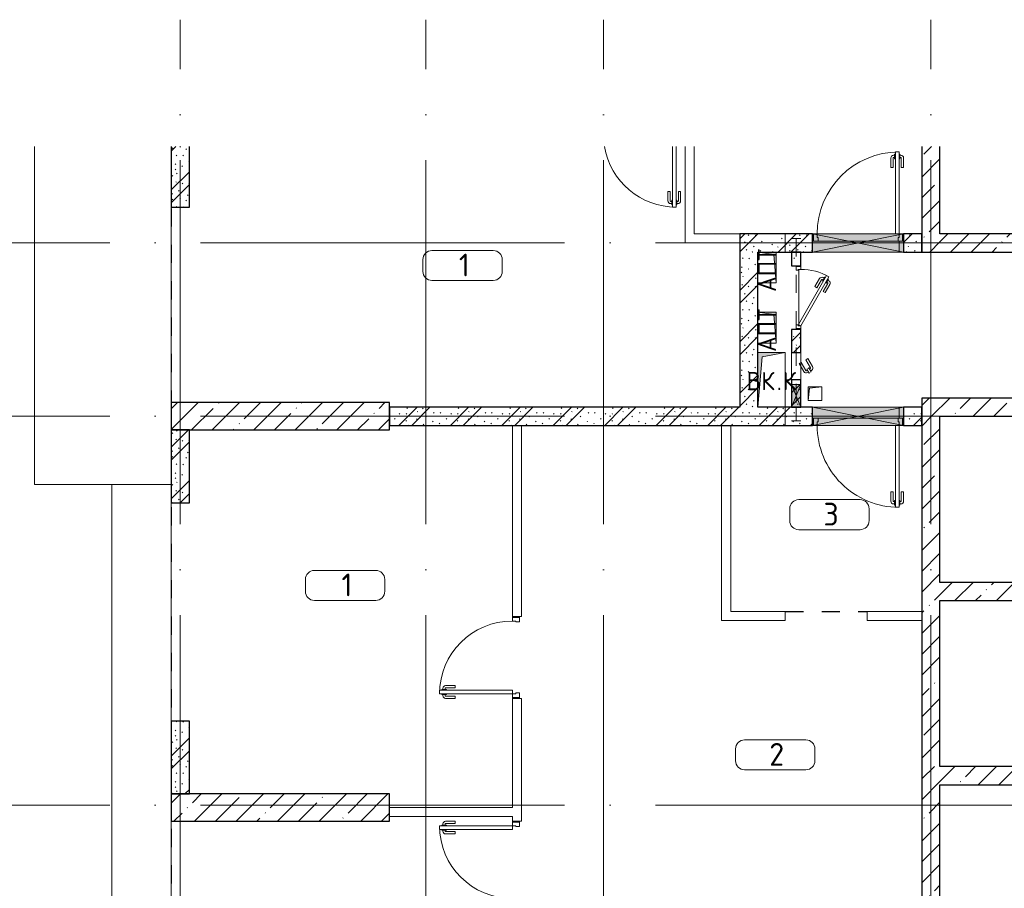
# Model space of a CAD drawing. Header units: millimetres. Extents: x -19737 to 100106, y -4436 to 96517.
# Tile 47 of 59: x 66246 to 77068, y 18163 to 27709. Entities that reach past the tile are written whole.
import ezdxf

# ---------------------------------------------------------------- set-up
doc = ezdxf.new("R2010")
doc.units = ezdxf.units.MM
for name, pattern in [('3_ Штрих_ 1 х 1 мм', [400, 200, -200]), ('ADSK_Линия сетки', [5000, 4000, -500, 0, -500]), ('ADSK_Штриховая_ш3 п1_5', [900, 600, -300])]:
    doc.linetypes.add(name, pattern=pattern)
for name, color, linetype, lineweight in [('A-____-NOTE-TEXT', 7, 'Continuous', 18), ('A-AREA-____-IDEN', 7, 'Continuous', 9), ('A-DOOR-____-MCUT', 7, 'Continuous', 9), ('A-DOOR-____-OTLN', 7, 'Continuous', 18), ('A-DOOR-FRAM-MCUT', 7, 'Continuous', 9), ('A-FLOR-____-OTLN', 7, 'Continuous', 18), ('A-GLAZ-____-MCUT', 7, 'Continuous', 9), ('A-GLAZ-____-OTLN', 7, 'Continuous', 18), ('A-WALL-____-MCUT', 7, 'Continuous', 40), ('A-WALL-____-PATT', 7, 'Continuous', 40), ('I-WALL-____-MCUT', 7, 'Continuous', 40), ('I-WALL-____-OTLN', 7, 'Continuous', 18), ('M-EQPM-____-OTLN', 7, 'Continuous', 18), ('S-BEAM-____-OTLN', 7, 'Continuous', 18), ('S-COLS-____-MCUT', 7, 'Continuous', 40), ('S-COLS-____-OTLN', 7, 'Continuous', 18), ('S-GRID-____-OTLN', 7, 'Continuous', 9)]:
    doc.layers.add(name, color=color, linetype=linetype, lineweight=lineweight)
doc.layers.add('A-AREA-____-OTLN', color=4, linetype='ADSK_Штриховая_ш3 п1_5', lineweight=40, true_color=0x00ffff)
doc.styles.add('GOST Common', font='GOST_Common.ttf', dxfattribs={"height": 200})
doc.styles.add('GOST Common_2', font='GOST_Common.ttf', dxfattribs={"height": 250})
pattern_1 = [(135, (300.56, 377.28), (-565.6854, 6e-14), [10, -790]), (135, (349.8, 474.73), (-565.6854, 6e-14), [10, -790]), (135, (423.93, 473.06), (-565.6854, 6e-14), [10, -790]), (135, (229.92, 447.9), (-565.6854, 6e-14), [10, -790]), (135, (155.08, 447.9), (-565.6854, 6e-14), [10, -790]), (135, (114.9, 369.03), (-565.6854, 6e-14), [10, -790]), (135, (132.43, 285.8), (-565.6854, 6e-14), [10, -790]), (135, (214.66, 322), (-565.6854, 6e-14), [10, -790]), (135, (198.16, 261.88), (-565.6854, 6e-14), [10, -790]), (135, (45.2, 272.9), (-565.6854, 6e-14), [10, -790]), (135, (42.32, 336.16), (-565.6854, 6e-14), [10, -790]), (135, (92.26, 192.24), (-565.6854, 6e-14), [10, -790]), (135, (7.07, 149.2), (-565.6854, 6e-14), [10, -790]), (135, (80.6, 95.1), (-565.6854, 6e-14), [10, -790]), (135, (79.53, 36.94), (-565.6854, 6e-14), [10, -790]), (135, (153.87, 74.56), (-565.6854, 6e-14), [10, -790]), (135, (228.35, 124.8), (-565.6854, 6e-14), [10, -790]), (135, (279.75, 180.4), (-565.6854, 6e-14), [10, -790]), (135, (282.9, 31.63), (-565.6854, 6e-14), [10, -790]), (135, (377.38, 53.45), (-565.6854, 6e-14), [10, -790]), (135, (352.28, 102.7), (-565.6854, 6e-14), [10, -790]), (135, (354.05, 0), (-565.6854, 6e-14), [10, -790]), (135, (553.23, 16.45), (-565.6854, 6e-14), [10, -790]), (135, (542.38, 63.45), (-565.6854, 6e-14), [10, -790]), (135, (536.58, 239.3), (-565.6854, 6e-14), [10, -790]), (135, (475.85, 203.9), (-565.6854, 6e-14), [10, -790]), (135, (475.85, 316.54), (-565.6854, 6e-14), [10, -790]), (135, (520.8, 408.7), (-565.6854, 6e-14), [10, -790]), (135, (551.1, 470.8), (-565.6854, 6e-14), [10, -790]), (135, (235.25, 537.93), (-565.6854, 6e-14), [10, -790]), (135, (407.25, 547.65), (-565.6854, 6e-14), [10, -790]), (135, (94.5, 558.6), (-565.6854, 6e-14), [10, -790]), (135, (46.4, 532.3), (-565.6854, 6e-14), [10, -790]), (135, (85.56, 465.04), (-565.6854, 6e-14), [10, -790]), (135, (355.53, 181.14), (-565.6854, 6e-14), [10, -790]), (135, (362.23, 243.6), (-565.6854, 6e-14), [10, -790]), (135, (413.45, 344.1), (-565.6854, 6e-14), [10, -790]), (135, (286.3, 273.25), (-565.6854, 6e-14), [10, -790]), (135, (423.02, 263.72), (-565.6854, 6e-14), [10, -790]), (135, (162.94, 190.2), (-565.6854, 6e-14), [10, -790]), (135, (470.25, 120.93), (-565.6854, 6e-14), [10, -790]), (135, (484.48, 9.78), (-565.6854, 6e-14), [10, -790]), (45, (0, 212.13), (-565.6854, 0), []), (45, (212.13, 0), (-565.6854, 0), []), (45, (353.55, 0), (-565.6854, 0), []), (45, (0, 353.55), (-565.6854, 0), [])]
pattern_2 = [(45, (0, 0), (-228.0985, 228.0985), []), (45, (228.1, 0), (-228.0985, 228.0985), [403.225, -80.645, 6.706, -73.939])]

# ---------------------------------------------------------------- blocks, each defined once
blk = doc.blocks.new('АР_Дверь однопольная - 900х2100h_800__Глухая_Межкомнатные апарт_тип_эт-1271699-02_К4')
at = {"layer": 'A-DOOR-____-MCUT', "color": 254, "lineweight": 15, "true_color": 0xcccccc}
for p, q in [((400, 850), (360, 850)), ((360, 850), (360, 50)), ((400, 50), (400, 850)), ((360, 50), (400, 50))]:
    blk.add_line(p, q, dxfattribs=at)
at = {"layer": 'A-DOOR-____-OTLN', "color": 254, "lineweight": 5, "true_color": 0xcccccc}
for p, q in [((310, 680), (310, 783)), ((335, 680), (335, 783)), ((352, 813), (340, 813)), ((352, 788), (340, 788)), ((352, 825), (352, 775)), ((360, 825), (352, 825)), ((352, 775), (360, 775)), ((400, 825), (408, 825)), ((408, 775), (400, 775)), ((408, 825), (408, 775)), ((408, 813), (420, 813)), ((408, 788), (420, 788)), ((425, 680), (425, 783)), ((450, 680), (450, 783)), ((335, 680), (310, 680)), ((425, 680), (450, 680))]:
    blk.add_line(p, q, dxfattribs=at)
at = {"layer": 'A-DOOR-____-OTLN', "color": 254, "lineweight": 13, "true_color": 0xcccccc}
blk.add_arc((400, 50), 800, 90, 180, dxfattribs=at)
at = {"layer": 'A-DOOR-____-OTLN', "color": 254, "lineweight": 5, "true_color": 0xcccccc}
for centre, radius, start, end in [((340, 783), 30, 90, 180), ((340, 783), 4.99, 90, 180), ((420, 783), 30, 0, 90), ((420, 783), 4.99, 0, 90)]:
    blk.add_arc(centre, radius, start, end, dxfattribs=at)
at = {"layer": 'A-DOOR-FRAM-MCUT', "color": 254, "lineweight": 15, "true_color": 0xcccccc}
for p, q in [((-440, 50), (-450, 50)), ((-400, 50), (-440, 50)), ((-440, 50), (-440, -30)), ((-400, 10), (-400, 50)), ((-390, 10), (-400, 10)), ((-390, -30), (-390, 10)), ((400, 10), (390, 10)), ((390, 10), (390, -30)), ((440, 50), (400, 50)), ((400, 50), (400, 10)), ((440, -30), (440, 50)), ((440, 50), (450, 50)), ((-440, -30), (-450, -30)), ((-440, -30), (-390, -30)), ((390, -30), (440, -30)), ((440, -30), (450, -30))]:
    blk.add_line(p, q, dxfattribs=at)
blk = doc.blocks.new('АР_Дверь однопольная - 900х2100h_800__Глухая_Межкомнатные апарт_тип_эт-V33-02_К4')
at = {"layer": 'A-DOOR-____-MCUT', "color": 254, "lineweight": 15, "true_color": 0xcccccc}
for p, q in [((-400, 850), (-400, 185)), ((-360, 850), (-400, 850)), ((-360, 185), (-360, 850))]:
    blk.add_line(p, q, dxfattribs=at)
at = {"layer": 'A-DOOR-____-OTLN', "color": 254, "lineweight": 5, "true_color": 0xcccccc}
for p, q in [((-450, 680), (-450, 783)), ((-425, 680), (-425, 783)), ((-408, 813), (-420, 813)), ((-408, 788), (-420, 788)), ((-408, 825), (-408, 775)), ((-400, 825), (-408, 825)), ((-408, 775), (-400, 775)), ((-360, 825), (-352, 825)), ((-352, 775), (-360, 775)), ((-352, 825), (-352, 775)), ((-352, 813), (-340, 813)), ((-352, 788), (-340, 788)), ((-335, 680), (-335, 783)), ((-310, 680), (-310, 783)), ((-425, 680), (-450, 680)), ((-335, 680), (-310, 680))]:
    blk.add_line(p, q, dxfattribs=at)
for centre, radius, start, end in [((-420, 783), 30, 90, 180), ((-420, 783), 4.99, 90, 180), ((-340, 783), 30, 360, 90), ((-340, 783), 4.99, 360, 90)]:
    blk.add_arc(centre, radius, start, end, dxfattribs=at)
at = {"layer": 'A-DOOR-____-OTLN', "color": 254, "lineweight": 13, "true_color": 0xcccccc}
blk.add_arc((-400, 50), 800, 9.7409, 90, dxfattribs=at)
blk = doc.blocks.new('АР_Дверь однопольная - 1000х2100h_900__Вход в кв_EI30-4663781-02_К4')
at = {"layer": 'A-DOOR-____-MCUT', "color": 254, "lineweight": 15, "true_color": 0xcccccc}
for p, q in [((-450, 1000), (-450, 100)), ((-410, 1000), (-450, 1000)), ((-410, 100), (-410, 1000)), ((-450, 100), (-410, 100))]:
    blk.add_line(p, q, dxfattribs=at)
at = {"layer": 'A-DOOR-____-OTLN', "color": 254, "lineweight": 5, "true_color": 0xcccccc}
for p, q in [((-458, 975), (-458, 925)), ((-450, 975), (-458, 975)), ((-410, 975), (-402, 975)), ((-402, 975), (-402, 925)), ((-500, 830), (-500, 933)), ((-475, 830), (-475, 933)), ((-458, 963), (-470, 963)), ((-458, 938), (-470, 938)), ((-458, 925), (-450, 925)), ((-402, 925), (-410, 925)), ((-402, 963), (-390, 963)), ((-402, 938), (-390, 938)), ((-385, 830), (-385, 933)), ((-360, 830), (-360, 933)), ((-475, 830), (-500, 830)), ((-385, 830), (-360, 830))]:
    blk.add_line(p, q, dxfattribs=at)
at = {"layer": 'A-DOOR-____-OTLN', "color": 254, "lineweight": 13, "true_color": 0xcccccc}
blk.add_arc((-450, 100), 900, 360, 90, dxfattribs=at)
at = {"layer": 'A-DOOR-____-OTLN', "color": 254, "lineweight": 5, "true_color": 0xcccccc}
for centre, radius, start, end in [((-470, 933), 30, 90, 180), ((-470, 933), 4.99, 90, 180), ((-390, 933), 30, 360, 90), ((-390, 933), 4.99, 360, 90)]:
    blk.add_arc(centre, radius, start, end, dxfattribs=at)
at = {"layer": 'A-DOOR-FRAM-MCUT', "color": 254, "lineweight": 15, "true_color": 0xcccccc}
for p, q in [((-490, 100), (-500, 100)), ((-490, 20), (-500, 20)), ((-450, 100), (-490, 100)), ((-490, 100), (-490, 20)), ((-490, 20), (-440, 20)), ((-450, 60), (-450, 100)), ((-440, 60), (-450, 60)), ((-440, 20), (-440, 60)), ((450, 60), (440, 60)), ((440, 60), (440, 20)), ((440, 20), (490, 20)), ((490, 100), (450, 100)), ((450, 100), (450, 60)), ((490, 20), (490, 100)), ((490, 100), (500, 100)), ((490, 20), (500, 20))]:
    blk.add_line(p, q, dxfattribs=at)
blk = doc.blocks.new('АР_Дверь однопольная - 1000х2100h_900__Вход в кв_EI30-4663864-02_К4')
at = {"layer": 'A-DOOR-____-MCUT', "color": 254, "lineweight": 15, "true_color": 0xcccccc}
for p, q in [((450, 1000), (410, 1000)), ((410, 1000), (410, 100)), ((450, 100), (450, 1000)), ((410, 100), (450, 100))]:
    blk.add_line(p, q, dxfattribs=at)
at = {"layer": 'A-DOOR-____-OTLN', "color": 254, "lineweight": 5, "true_color": 0xcccccc}
for p, q in [((402, 975), (402, 925)), ((410, 975), (402, 975)), ((450, 975), (458, 975)), ((458, 975), (458, 925)), ((360, 830), (360, 933)), ((385, 830), (385, 933)), ((402, 963), (390, 963)), ((402, 938), (390, 938)), ((402, 925), (410, 925)), ((458, 925), (450, 925)), ((458, 963), (470, 963)), ((458, 938), (470, 938)), ((475, 830), (475, 933)), ((500, 830), (500, 933)), ((385, 830), (360, 830)), ((475, 830), (500, 830))]:
    blk.add_line(p, q, dxfattribs=at)
at = {"layer": 'A-DOOR-____-OTLN', "color": 254, "lineweight": 13, "true_color": 0xcccccc}
blk.add_arc((450, 100), 900, 90, 180, dxfattribs=at)
at = {"layer": 'A-DOOR-____-OTLN', "color": 254, "lineweight": 5, "true_color": 0xcccccc}
for centre, radius, start, end in [((390, 933), 30, 90, 180), ((390, 933), 4.99, 90, 180), ((470, 933), 30, 0, 90), ((470, 933), 4.99, 0, 90)]:
    blk.add_arc(centre, radius, start, end, dxfattribs=at)
at = {"layer": 'A-DOOR-FRAM-MCUT', "color": 254, "lineweight": 15, "true_color": 0xcccccc}
for p, q in [((-490, 100), (-500, 100)), ((-490, 20), (-500, 20)), ((-450, 100), (-490, 100)), ((-490, 100), (-490, 20)), ((-490, 20), (-440, 20)), ((-450, 60), (-450, 100)), ((-440, 60), (-450, 60)), ((-440, 20), (-440, 60)), ((450, 60), (440, 60)), ((440, 60), (440, 20)), ((440, 20), (490, 20)), ((490, 100), (450, 100)), ((450, 100), (450, 60)), ((490, 20), (490, 100)), ((490, 100), (500, 100)), ((490, 20), (500, 20))]:
    blk.add_line(p, q, dxfattribs=at)
blk = doc.blocks.new('АР_Отверстие прямоугольное - ОВВ-3575395-02_К4')
at = {"layer": 'A-GLAZ-____-OTLN', "lineweight": 13, "true_color": 0xf9f9f9}
blk.add_hatch(color=7, dxfattribs=at).paths.add_polyline_path([(625, 100), (-375, 100), (-375, -100), (625, -100)])
at = {"layer": 'A-GLAZ-____-MCUT', "color": 254, "lineweight": 15, "true_color": 0xcccccc}
for p, q in [((-375, 100), (-375, -100)), ((625, 100), (625, -100))]:
    blk.add_line(p, q, dxfattribs=at)
at = {"layer": 'A-GLAZ-____-OTLN', "color": 254, "lineweight": 5, "true_color": 0xcccccc}
for p, q in [((625, 100), (-375, -100)), ((-375, 100), (625, -100))]:
    blk.add_line(p, q, dxfattribs=at)
at = {"layer": 'A-GLAZ-____-OTLN', "color": 254, "lineweight": 13, "true_color": 0xcccccc}
for p, q in [((625, 100), (-375, 100)), ((-375, 100), (-375, -100)), ((625, -100), (625, 100)), ((-375, -100), (625, -100))]:
    blk.add_line(p, q, dxfattribs=at)
blk = doc.blocks.new('АР_Отверстие прямоугольное - ОВВ-2425107-02_К4')
at = {"layer": 'A-GLAZ-____-OTLN', "lineweight": 13, "true_color": 0xf9f9f9}
blk.add_hatch(color=7, dxfattribs=at).paths.add_polyline_path([(625, -100), (625, 100), (-375, 100), (-375, -100)])
at = {"layer": 'A-GLAZ-____-MCUT', "color": 254, "lineweight": 15, "true_color": 0xcccccc}
for p, q in [((-375, 100), (-375, -100)), ((625, 100), (625, -100))]:
    blk.add_line(p, q, dxfattribs=at)
at = {"layer": 'A-GLAZ-____-OTLN', "color": 254, "lineweight": 5, "true_color": 0xcccccc}
for p, q in [((625, 100), (-375, -100)), ((-375, 100), (625, -100))]:
    blk.add_line(p, q, dxfattribs=at)
at = {"layer": 'A-GLAZ-____-OTLN', "color": 254, "lineweight": 13, "true_color": 0xcccccc}
for p, q in [((625, 100), (-375, 100)), ((-375, 100), (-375, -100)), ((625, -100), (625, 100)), ((-375, -100), (625, -100))]:
    blk.add_line(p, q, dxfattribs=at)
blk = doc.blocks.new('АР_Отверстие прямоугольное - ВК_К-5369539-02_К4')
at = {"layer": 'A-GLAZ-____-OTLN', "lineweight": 13, "true_color": 0xf9f9f9}
blk.add_hatch(color=7, dxfattribs=at).paths.add_polyline_path([(250, -26), (250, 50), (0, 50), (0, -50), (250, -50)])
at = {"layer": 'A-GLAZ-____-MCUT', "color": 254, "lineweight": 15, "true_color": 0xcccccc}
for p, q in [((0, 50), (0, -50)), ((250, 50), (250, -50))]:
    blk.add_line(p, q, dxfattribs=at)
at = {"layer": 'A-GLAZ-____-OTLN', "color": 254, "lineweight": 5, "true_color": 0xcccccc}
for p, q in [((250, 50), (0, -50)), ((0, 50), (250, -50))]:
    blk.add_line(p, q, dxfattribs=at)
at = {"layer": 'A-GLAZ-____-OTLN', "color": 254, "lineweight": 13, "true_color": 0xcccccc}
for p, q in [((250, 50), (0, 50)), ((0, 50), (0, -50)), ((250, -50), (250, 50)), ((0, -50), (250, -50))]:
    blk.add_line(p, q, dxfattribs=at)
blk = doc.blocks.new('АР_Дверь однопольная - 900х2100h_800__Глухая_Межкомнатные апарт_тип_эт-2574085-02_К4')
at = {"layer": 'A-DOOR-____-MCUT', "color": 254, "lineweight": 15, "true_color": 0xcccccc}
for p, q in [((360, -50), (400, -50)), ((360, -850), (360, -50)), ((400, -50), (400, -850)), ((400, -850), (360, -850))]:
    blk.add_line(p, q, dxfattribs=at)
at = {"layer": 'A-DOOR-____-OTLN', "color": 254, "lineweight": 5, "true_color": 0xcccccc}
for p, q in [((335, -680), (310, -680)), ((310, -680), (310, -783)), ((335, -680), (335, -783)), ((425, -680), (450, -680)), ((425, -680), (425, -783)), ((450, -680), (450, -783)), ((352, -788), (340, -788)), ((352, -813), (340, -813)), ((352, -775), (360, -775)), ((352, -825), (352, -775)), ((360, -825), (352, -825)), ((408, -775), (400, -775)), ((400, -825), (408, -825)), ((408, -825), (408, -775)), ((408, -788), (420, -788)), ((408, -813), (420, -813))]:
    blk.add_line(p, q, dxfattribs=at)
at = {"layer": 'A-DOOR-____-OTLN', "color": 254, "lineweight": 13, "true_color": 0xcccccc}
blk.add_arc((400, -50), 800, 180, 270, dxfattribs=at)
at = {"layer": 'A-DOOR-____-OTLN', "color": 254, "lineweight": 5, "true_color": 0xcccccc}
for centre, radius, start, end in [((340, -783), 30, 180, 270), ((340, -783), 4.99, 180, 270), ((420, -783), 4.99, 270, 360), ((420, -783), 30, 270, 360)]:
    blk.add_arc(centre, radius, start, end, dxfattribs=at)
at = {"layer": 'A-DOOR-FRAM-MCUT', "color": 254, "lineweight": 15, "true_color": 0xcccccc}
for p, q in [((-440, 30), (-450, 30)), ((-440, -50), (-440, 30)), ((-440, 30), (-390, 30)), ((-390, 30), (-390, -10)), ((390, 30), (440, 30)), ((390, -10), (390, 30)), ((440, 30), (440, -50)), ((440, 30), (450, 30)), ((-440, -50), (-450, -50)), ((-400, -50), (-440, -50)), ((-400, -10), (-400, -50)), ((-390, -10), (-400, -10)), ((400, -10), (390, -10)), ((400, -50), (400, -10)), ((440, -50), (400, -50)), ((440, -50), (450, -50))]:
    blk.add_line(p, q, dxfattribs=at)
blk = doc.blocks.new('АР_Дверь однопольная - 700х2100h_600__ПК-4627124-02_К4')
at = {"layer": 'A-DOOR-____-MCUT', "color": 254, "lineweight": 15, "true_color": 0xcccccc}
for p, q in [((-227, 360), (-242, 334)), ((-242, 334), (295, 24)), ((310, 50), (-227, 360)), ((295, 24), (310, 50))]:
    blk.add_line(p, q, dxfattribs=at)
at = {"layer": 'A-DOOR-____-OTLN', "color": 254, "lineweight": 5, "true_color": 0xcccccc}
for p, q in [((-205, 348), (-201, 354)), ((-201, 354), (-158, 329)), ((-190, 348), (-184, 359)), ((-169, 336), (-163, 346)), ((-158, 329), (-162, 323)), ((-67, 297), (-156, 348)), ((-55, 318), (-143, 370)), ((-220, 322), (-224, 315)), ((-224, 315), (-181, 290)), ((-213, 308), (-219, 298)), ((-120, 206), (-208, 257)), ((-192, 296), (-198, 285)), ((-107, 227), (-196, 279)), ((-181, 290), (-177, 297)), ((-107, 227), (-120, 206)), ((-67, 297), (-55, 318))]:
    blk.add_line(p, q, dxfattribs=at)
at = {"layer": 'A-DOOR-____-OTLN', "color": 254, "lineweight": 13, "true_color": 0xcccccc}
blk.add_arc((310, 50), 620, 150, 180, dxfattribs=at)
at = {"layer": 'A-DOOR-____-OTLN', "color": 254, "lineweight": 5, "true_color": 0xcccccc}
for centre, radius, start, end in [((-158, 344), 30, 60, 150), ((-158, 344), 4.99, 60, 150), ((-193, 283), 30, 150, 240), ((-193, 283), 4.99, 150, 240)]:
    blk.add_arc(centre, radius, start, end, dxfattribs=at)
at = {"layer": 'A-DOOR-FRAM-MCUT', "color": 254, "lineweight": 15, "true_color": 0xcccccc}
for p, q in [((-340, 50), (-350, 50)), ((-340, 0), (-350, 0)), ((-310, 50), (-340, 50)), ((-340, 50), (-340, 0)), ((-340, 0), (-300, 0)), ((-310, 20), (-310, 50)), ((-300, 20), (-310, 20)), ((-300, 0), (-300, 20)), ((310, 20), (300, 20)), ((300, 20), (300, 0)), ((300, 0), (340, 0)), ((340, 50), (310, 50)), ((310, 50), (310, 20)), ((340, 0), (340, 50)), ((340, 50), (350, 50)), ((340, 0), (350, 0))]:
    blk.add_line(p, q, dxfattribs=at)
blk = doc.blocks.new('АР_Перемычка - 200_Уx2_50x5__Оп_200_50x5_-300-4663834-02_К4')
at = {"layer": 'S-BEAM-____-OTLN', "color": 254, "linetype": '3_ Штрих_ 1 х 1 мм', "lineweight": 15, "true_color": 0xdcdcdc}
for p, q in [((-700, 100), (-700, -100)), ((800, 100), (800, -100)), ((-700, 0), (-500, 0)), ((-500, 0), (500, 0)), ((500, 0), (800, 0))]:
    blk.add_line(p, q, dxfattribs=at)
blk = doc.blocks.new('АР_Перемычка - 200_Уx2_50x5__300-Оп_200_50x5_-4663917-02_К4')
at = {"layer": 'S-BEAM-____-OTLN', "color": 254, "linetype": '3_ Штрих_ 1 х 1 мм', "lineweight": 15, "true_color": 0xdcdcdc}
for p, q in [((-800, 100), (-800, -100)), ((700, 100), (700, -100)), ((-800, 0), (-500, 0)), ((-500, 0), (500, 0)), ((500, 0), (700, 0))]:
    blk.add_line(p, q, dxfattribs=at)
blk = doc.blocks.new('АР_Дверь однопольная - 300х400h_200__ВК_СС-5321532-02_К4')
at = {"layer": 'A-DOOR-____-OTLN', "color": 254, "lineweight": 5, "true_color": 0xcccccc}
for p, q in [((-84, 128), (4, 180)), ((-72, 107), (-84, 128)), ((-72, 107), (17, 158)), ((62, 164), (19, 139)), ((19, 139), (23, 133)), ((30, 146), (24, 156)), ((32, 117), (28, 124)), ((75, 142), (32, 117)), ((43, 123), (49, 113)), ((51, 158), (45, 169)), ((66, 158), (62, 164)), ((64, 136), (70, 125)), ((71, 149), (75, 142)), ((-42, 55), (47, 106)), ((-42, 55), (-29, 33)), ((-29, 33), (59, 84))]:
    blk.add_line(p, q, dxfattribs=at)
for centre, radius, start, end in [((19, 154), 30, 30, 120), ((19, 154), 4.99, 30, 120), ((44, 110), 4.99, 300, 30), ((44, 110), 30, 300, 30)]:
    blk.add_arc(centre, radius, start, end, dxfattribs=at)
blk = doc.blocks.new('АР_Перемычка - 100_Уx1_75x5__300-1005-5393993-02_К4')
at = {"layer": 'S-BEAM-____-OTLN', "color": 254, "linetype": '3_ Штрих_ 1 х 1 мм', "lineweight": 15, "true_color": 0xdcdcdc}
for p, q in [((-650, 50), (-650, -50)), ((1355, 50), (1355, -50)), ((-650, 0), (955, 0)), ((955, 0), (1205, 0)), ((1205, 0), (1355, 0))]:
    blk.add_line(p, q, dxfattribs=at)
blk = doc.blocks.new('АР_Канал вертикальный прямоугольный - АПТ-2764878-02_К4')
at = {"layer": 'M-EQPM-____-OTLN', "lineweight": 13, "true_color": 0xe2e2e2}
blk.add_hatch(color=254, dxfattribs=at).paths.add_polyline_path([(170, 100), (-170, 100), (-170, -100), (-143, 73)])
at = {"layer": 'M-EQPM-____-OTLN', "color": 253, "lineweight": 13, "true_color": 0xaaaaaa}
for p, q in [((170, 100), (-170, 100)), ((-170, 100), (-170, -100)), ((170, 100), (-170, 100)), ((-170, 100), (-170, -100)), ((-170, -100), (-170, 100)), ((-170, 100), (170, 100)), ((-170, -100), (-143, 73)), ((-170, -100), (-143, 73)), ((-143, 73), (170, 100)), ((-143, 73), (170, 100)), ((170, -100), (170, 100)), ((170, 100), (170, -100)), ((-170, -100), (170, -100)), ((170, -100), (-170, -100))]:
    blk.add_line(p, q, dxfattribs=at)
blk = doc.blocks.new('АР_Канал вертикальный прямоугольный - ВК_К-5757479-02_К4')
at = {"layer": 'M-EQPM-____-OTLN', "lineweight": 13, "true_color": 0xe2e2e2}
blk.add_hatch(color=254, dxfattribs=at).paths.add_polyline_path([(-150, -300), (-105, 255), (150, 300), (-150, 300)])
at = {"layer": 'M-EQPM-____-OTLN', "color": 253, "lineweight": 13, "true_color": 0xaaaaaa}
for p, q in [((150, 300), (-150, 300)), ((-150, 300), (-150, -300)), ((150, 300), (-150, 300)), ((-150, 300), (-150, -300)), ((-150, -300), (-150, 300)), ((-150, 300), (150, 300)), ((-150, -300), (-105, 255)), ((-150, -300), (-105, 255)), ((-105, 255), (150, 300)), ((-105, 255), (150, 300)), ((150, -300), (150, 300)), ((150, 300), (150, -300)), ((-150, -300), (150, -300)), ((150, -300), (-150, -300))]:
    blk.add_line(p, q, dxfattribs=at)
blk = doc.blocks.new('АР_Канал вертикальный прямоугольный - ВК_Тр_-4924627-02_К4')
at = {"layer": 'M-EQPM-____-OTLN', "lineweight": 13, "true_color": 0xe2e2e2}
blk.add_hatch(color=254, dxfattribs=at).paths.add_polyline_path([(-75, -75), (-60, 60), (75, 75), (-75, 75)])
at = {"layer": 'M-EQPM-____-OTLN', "color": 253, "lineweight": 13, "true_color": 0xaaaaaa}
for p, q in [((75, 75), (-75, 75)), ((-75, 75), (-75, -75)), ((75, 75), (-75, 75)), ((-75, 75), (-75, -75)), ((-75, -75), (-75, 75)), ((-75, 75), (75, 75)), ((-75, -75), (-60, 60)), ((-75, -75), (-60, 60)), ((-60, 60), (75, 75)), ((-60, 60), (75, 75)), ((75, -75), (75, 75)), ((75, 75), (75, -75)), ((-75, -75), (75, -75)), ((75, -75), (-75, -75))]:
    blk.add_line(p, q, dxfattribs=at)
blk = doc.blocks.new('Наметкина 10_РД_АР_К4_отсоединено_rvt-1-02_К4')
at = {"layer": 'A-WALL-____-PATT', "lineweight": 5, "true_color": 0xcccccc}
h = blk.add_hatch(dxfattribs=at)
h.set_pattern_fill('FP_19', color=254, style=0, pattern_type=2)
h.set_pattern_definition(pattern_1)
h.paths.add_polyline_path([(86705, 25650), (86705, 26315), (86505, 26315), (86505, 25650)])
h = blk.add_hatch(dxfattribs=at)
h.set_pattern_fill('FP_20', color=254, style=0, pattern_type=2)
h.set_pattern_definition(pattern_2)
h.paths.add_polyline_path([(94955, 25155), (94955, 26315), (94755, 26315), (94755, 25155)])
h = blk.add_hatch(dxfattribs=at)
h.set_pattern_fill('FP_19', color=254, style=0, pattern_type=2)
h.set_pattern_definition(pattern_1)
h.paths.add_polyline_path([(94755, 25155), (94755, 25355), (94555, 25355), (94555, 25155)])
h.paths.add_polyline_path([(93555, 25155), (93555, 25355), (92755, 25355), (92755, 25155), (93349, 25155)])
h = blk.add_hatch(dxfattribs=at)
h.set_pattern_fill('FP_20', color=254, style=0, pattern_type=2)
h.set_pattern_definition(pattern_2)
h.paths.add_polyline_path([(97955, 25155), (97955, 25355), (94955, 25355), (94955, 25155), (96555, 25155)])
h = blk.add_hatch(dxfattribs=at)
h.set_pattern_fill('FP_19', color=254, style=0, pattern_type=2)
h.set_pattern_definition(pattern_1)
h.paths.add_polyline_path([(92955, 23450), (92955, 25155), (92755, 25155), (92755, 23450)])
h = blk.add_hatch(dxfattribs=at)
h.set_pattern_fill('FP_19', color=254, style=0, pattern_type=2)
h.set_pattern_definition(pattern_1)
h.paths.add_polyline_path([(93325, 23450), (93425, 23450), (93425, 23750), (93325, 23750), (93325, 23700)])
h.paths.add_polyline_path([(93349, 24050), (93425, 24050), (93425, 24305), (93325, 24305), (93325, 24050)])
h.paths.add_polyline_path([(93349, 25005), (93425, 25005), (93425, 25155), (93325, 25155), (93325, 25005)])
h = blk.add_hatch(dxfattribs=at)
h.set_pattern_fill('FP_20', color=254, style=0, pattern_type=2)
h.set_pattern_definition(pattern_2)
h.paths.add_polyline_path([(97005, 23350), (97005, 23550), (94755, 23550), (94755, 23350), (96805, 23350)])
h = blk.add_hatch(dxfattribs=at)
h.set_pattern_fill('FP_19', color=254, style=0, pattern_type=2)
h.set_pattern_definition(pattern_1)
h.paths.add_polyline_path([(94755, 23250), (94755, 23450), (94555, 23450), (94555, 23250)])
h.paths.add_polyline_path([(92955, 23250), (93555, 23250), (93555, 23450), (88905, 23450), (88905, 23250), (90143, 23250)])
h = blk.add_hatch(dxfattribs=at)
h.set_pattern_fill('FP_20', color=254, style=0, pattern_type=2)
h.set_pattern_definition(pattern_2)
h.paths.add_polyline_path([(94952, 15250), (94955, 15250), (94955, 23350), (94755, 23350), (94755, 15250)])
h = blk.add_hatch(dxfattribs=at)
h.set_pattern_fill('FP_19', color=254, style=0, pattern_type=2)
h.set_pattern_definition(pattern_1)
h.paths.add_polyline_path([(86705, 22400), (86705, 23200), (86505, 23200), (86505, 22400)])
h = blk.add_hatch(dxfattribs=at)
h.set_pattern_fill('FP_20', color=254, style=0, pattern_type=2)
h.set_pattern_definition(pattern_2)
h.paths.add_polyline_path([(96805, 21325), (96805, 21525), (94955, 21525), (94955, 21325), (96555, 21325)])
h = blk.add_hatch(dxfattribs=at)
h.set_pattern_fill('FP_19', color=254, style=0, pattern_type=2)
h.set_pattern_definition(pattern_1)
h.paths.add_polyline_path([(86705, 19200), (86705, 20000), (86505, 20000), (86505, 19200)])
h = blk.add_hatch(dxfattribs=at)
h.set_pattern_fill('FP_20', color=254, style=0, pattern_type=2)
h.set_pattern_definition(pattern_2)
h.paths.add_polyline_path([(96805, 19300), (96805, 19500), (94955, 19500), (94955, 19300), (96555, 19300)])
at = {"layer": 'S-COLS-____-OTLN', "lineweight": 5, "true_color": 0xcccccc}
h = blk.add_hatch(dxfattribs=at)
h.set_pattern_fill('FP_20', color=254, style=0, pattern_type=2)
h.set_pattern_definition(pattern_2)
h.paths.add_polyline_path([(88905, 23200), (88905, 23500), (86505, 23500), (86505, 23200)])
h = blk.add_hatch(dxfattribs=at)
h.set_pattern_fill('FP_20', color=254, style=0, pattern_type=2)
h.set_pattern_definition(pattern_2)
h.paths.add_polyline_path([(88905, 18900), (88905, 19200), (86505, 19200), (86505, 18900)])
at = {"layer": 'A-AREA-____-OTLN', "color": 7, "linetype": '3_ Штрих_ 1 х 1 мм', "lineweight": 30, "true_color": 0xccffff}
for p, q in [((86505, 25635), (86505, 23500)), ((86505, 22350), (86505, 20015)), ((93255, 21205), (94155, 21205)), ((86505, 18815), (86505, 16510))]:
    blk.add_line(p, q, dxfattribs=at)
at = {"layer": 'A-FLOR-____-OTLN', "color": 254, "lineweight": 13, "true_color": 0xcccccc}
for p, q in [((85005, 26315), (85005, 22600)), ((86505, 25650), (86505, 23500)), ((93565, 25275), (93555, 25275)), ((94495, 25275), (93615, 25275)), ((94505, 25155), (94505, 25275)), ((94555, 25155), (94505, 25155)), ((93405, 25005), (93405, 24995)), ((93405, 24965), (93405, 24370)), ((93405, 24357), (93405, 24345)), ((93405, 24315), (93405, 24305)), ((94505, 23330), (94505, 23450)), ((94505, 23450), (94555, 23450)), ((93555, 23330), (93565, 23330)), ((93615, 23330), (94495, 23330)), ((85005, 22600), (85855, 22600)), ((86505, 22600), (85855, 22600)), ((85855, 22600), (85855, 16260)), ((86505, 22400), (86505, 20000)), ((86505, 18900), (86505, 16510))]:
    blk.add_line(p, q, dxfattribs=at)
at = {"layer": 'A-WALL-____-MCUT', "color": 254, "lineweight": 30, "true_color": 0xcccccc}
for p, q in [((86505, 26315), (86505, 25650)), ((86705, 25650), (86705, 26315)), ((94755, 26315), (94755, 25155)), ((94955, 25355), (94955, 26315)), ((86505, 25650), (86705, 25650)), ((97755, 25355), (94955, 25355)), ((94755, 25155), (94955, 25155)), ((94955, 25155), (97955, 25155)), ((97005, 23550), (94755, 23550)), ((94755, 23550), (94755, 23350)), ((94755, 23350), (94755, 15250)), ((94955, 23350), (96805, 23350)), ((94955, 21525), (94955, 23350)), ((86705, 23200), (86505, 23200)), ((86505, 23200), (86505, 22400)), ((86705, 22400), (86705, 23200)), ((86505, 22400), (86705, 22400)), ((96805, 21525), (94955, 21525)), ((94955, 19500), (94955, 21325)), ((94955, 21325), (96805, 21325)), ((86705, 20000), (86505, 20000)), ((86505, 20000), (86505, 19200)), ((86705, 19200), (86705, 20000)), ((96805, 19500), (94955, 19500)), ((94955, 17475), (94955, 19300)), ((94955, 19300), (96805, 19300)), ((86505, 19200), (86705, 19200))]:
    blk.add_line(p, q, dxfattribs=at)
at = {"layer": 'I-WALL-____-MCUT', "color": 254, "lineweight": 30, "true_color": 0xcccccc}
for p, q in [((93555, 25355), (92755, 25355)), ((92755, 25355), (92755, 25155)), ((93555, 25155), (93555, 25355)), ((94755, 25355), (94555, 25355)), ((94555, 25355), (94555, 25155)), ((94755, 25155), (94755, 25355)), ((92755, 25155), (92755, 23450)), ((92955, 23450), (92955, 25155)), ((92955, 25155), (93555, 25155)), ((93325, 25155), (93325, 25005)), ((93425, 25155), (93325, 25155)), ((93425, 25005), (93425, 25155)), ((94555, 25155), (94755, 25155)), ((93325, 25005), (93425, 25005)), ((93325, 24305), (93325, 24050)), ((93425, 24305), (93325, 24305)), ((93425, 24050), (93425, 24305)), ((93325, 24050), (93425, 24050)), ((93325, 23750), (93325, 23700)), ((93425, 23750), (93325, 23750)), ((93325, 23700), (93325, 23450)), ((93425, 23700), (93425, 23750)), ((93425, 23450), (93425, 23700)), ((92755, 23450), (88905, 23450)), ((88905, 23450), (88905, 23250)), ((93325, 23450), (92955, 23450)), ((93425, 23450), (93325, 23450)), ((93325, 23450), (93425, 23450)), ((93555, 23450), (93425, 23450)), ((93555, 23250), (93555, 23450)), ((94755, 23450), (94555, 23450)), ((94555, 23450), (94555, 23250)), ((94755, 23250), (94755, 23450)), ((88905, 23250), (93555, 23250)), ((94555, 23250), (94755, 23250))]:
    blk.add_line(p, q, dxfattribs=at)
at = {"layer": 'I-WALL-____-OTLN', "color": 254, "lineweight": 13, "true_color": 0xcccccc}
for p, q in [((92155, 25255), (92155, 26315)), ((92255, 26315), (92255, 25355)), ((92255, 25355), (92755, 25355)), ((92155, 25255), (92255, 25255)), ((92755, 25255), (92255, 25255)), ((93325, 23750), (93325, 24050)), ((93425, 24050), (93425, 23750)), ((90255, 21150), (90255, 23250)), ((90355, 23250), (90355, 21150)), ((92555, 21205), (92555, 23250)), ((92655, 23250), (92655, 21205)), ((90255, 21150), (90355, 21150)), ((92555, 21205), (92555, 21105)), ((93255, 21105), (92555, 21105)), ((92655, 21205), (93255, 21205)), ((93255, 21205), (93255, 21105)), ((94155, 21205), (94755, 21205)), ((94155, 21205), (94155, 21105)), ((94755, 21105), (94155, 21105)), ((90255, 19050), (90255, 20250)), ((90355, 20250), (90255, 20250)), ((90355, 20250), (90355, 19050)), ((88905, 19050), (90255, 19050)), ((90355, 19050), (90355, 18950)), ((90255, 18950), (88905, 18950)), ((90255, 18900), (90255, 18950)), ((90355, 18950), (90355, 18900)), ((90255, 18900), (90355, 18900))]:
    blk.add_line(p, q, dxfattribs=at)
at = {"layer": 'S-COLS-____-MCUT', "color": 254, "lineweight": 30, "true_color": 0xcccccc}
for p, q in [((88905, 23500), (86505, 23500)), ((86505, 23500), (86505, 23200)), ((88905, 23200), (88905, 23500)), ((86505, 23200), (88905, 23200)), ((88905, 19200), (86505, 19200)), ((86505, 19200), (86505, 18900)), ((88905, 18900), (88905, 19200)), ((86505, 18900), (88905, 18900))]:
    blk.add_line(p, q, dxfattribs=at)
at = {"layer": 'A-DOOR-____-OTLN', "color": 254, "lineweight": 13, "true_color": 0xcccccc}
for name, p, rotation in [('АР_Дверь однопольная - 900х2100h_800__Глухая_Межкомнатные апарт_тип_эт-V33-02_К4', (91655, 26500), 180), ('АР_Дверь однопольная - 700х2100h_600__ПК-4627124-02_К4', (93375, 24655), 269.9999999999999), ('АР_Дверь однопольная - 300х400h_200__ВК_СС-5321532-02_К4', (93375, 23900), 269.9999999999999), ('АР_Дверь однопольная - 1000х2100h_900__Вход в кв_EI30-4663781-02_К4', (94055, 23350), 180), ('АР_Дверь однопольная - 900х2100h_800__Глухая_Межкомнатные апарт_тип_эт-2574085-02_К4', (90305, 20700), 269.9999999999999), ('АР_Дверь однопольная - 900х2100h_800__Глухая_Межкомнатные апарт_тип_эт-1271699-02_К4', (90305, 18450), 89.9999999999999)]:
    blk.add_blockref(name, p, dxfattribs=dict(at, rotation=rotation))
blk.add_blockref('АР_Дверь однопольная - 1000х2100h_900__Вход в кв_EI30-4663864-02_К4', (94055, 25255), dxfattribs=at)
at = {"layer": 'A-GLAZ-____-OTLN', "color": 254, "lineweight": 13, "true_color": 0xcccccc}
for name, p, rotation in [('АР_Отверстие прямоугольное - ОВВ-2425107-02_К4', (94180, 25255), 180), ('АР_Отверстие прямоугольное - ВК_К-5369539-02_К4', (93375, 23700), 269.9999999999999), ('АР_Отверстие прямоугольное - ОВВ-3575395-02_К4', (94180, 23350), 180)]:
    blk.add_blockref(name, p, dxfattribs=dict(at, rotation=rotation))
at = {"layer": 'M-EQPM-____-OTLN', "color": 253, "lineweight": 5, "true_color": 0xaaaaaa, "rotation": 269.9999999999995}
for p in [(93055, 24985), (93055, 24325)]:
    blk.add_blockref('АР_Канал вертикальный прямоугольный - АПТ-2764878-02_К4', p, dxfattribs=at)
at = {"layer": 'M-EQPM-____-OTLN', "color": 253, "lineweight": 5, "true_color": 0xaaaaaa}
for name, p in [('АР_Канал вертикальный прямоугольный - ВК_К-5757479-02_К4', (93105, 23750)), ('АР_Канал вертикальный прямоугольный - ВК_Тр_-4924627-02_К4', (93580, 23600))]:
    blk.add_blockref(name, p, dxfattribs=at)
at = {"layer": 'S-BEAM-____-OTLN', "color": 254, "lineweight": 13, "true_color": 0xcccccc}
blk.add_blockref('АР_Перемычка - 200_Уx2_50x5__300-Оп_200_50x5_-4663917-02_К4', (94055, 25255), dxfattribs=at)
for name, p, rotation in [('АР_Перемычка - 100_Уx1_75x5__300-1005-5393993-02_К4', (93375, 24655), 269.9999999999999), ('АР_Перемычка - 200_Уx2_50x5__Оп_200_50x5_-300-4663834-02_К4', (94055, 23350), 180)]:
    blk.add_blockref(name, p, dxfattribs=dict(at, rotation=rotation))
at = {"layer": 'A-____-NOTE-TEXT', "color": 253, "lineweight": 5, "true_color": 0xaaaaaa, "char_height": 200, "width": 609.28, "attachment_point": 1, "rotation": 90, "style": 'GOST Common'}
for insert in [(92954, 24717), (92954, 24057)]:
    blk.add_mtext('АПТ', dxfattribs=dict(at, insert=insert))
at = {"layer": 'A-____-NOTE-TEXT', "color": 253, "lineweight": 5, "true_color": 0xaaaaaa, "char_height": 200, "attachment_point": 1, "style": 'GOST Common'}
for s, insert, width in [('ВК', (92830, 23837), 400.84), ('\\fGOST Common|b0|i0|c204|p34|;К', (93227, 23837), 192.4), ('\\fGOST Common|b0|i0|c204|p34|;.', (93161, 23837), 80.17)]:
    blk.add_mtext(s, dxfattribs=dict(at, insert=insert, width=width))
blk = doc.blocks.new('Марка помещения 2 - Марка помещения 2-1605974-02_К4')
at = {"layer": 'A-AREA-____-IDEN', "color": 253, "true_color": 0xaaaaaa}
for p, q in [((-1.797, 0.841), (1.569, 0.841)), ((-2.297, -0.309), (-2.297, 0.341)), ((2.069, 0.341), (2.069, -0.309)), ((1.569, -0.809), (-1.797, -0.809))]:
    blk.add_line(p, q, dxfattribs=at)
for centre, start, end in [((-1.797, 0.341), 90, 180), ((1.569, 0.341), 0, 90), ((-1.797, -0.309), 180, 270), ((1.569, -0.309), 270, 360)]:
    blk.add_arc(centre, 0.5, start, end, dxfattribs=at)

msp = doc.modelspace()

# ---------------------------------------------------------------- linework, layer by layer
at = {"layer": 'S-GRID-____-OTLN', "color": 253, "linetype": 'ADSK_Линия сетки', "true_color": 0xaaaaaa}
for p, q in [((68011.2, -2836.1), (68011.2, 27708.6)), ((70711.2, -2836.1), (70711.2, 27708.6)), ((72661.2, -2836.1), (72661.2, 27708.6)), ((76261.2, -2836.1), (76261.2, 27708.6)), ((92235.8, 25255), (62223, 25255)), ((92235.8, 23350), (62223, 23350)), ((92235.8, 19075), (62223, 19075))]:
    msp.add_line(p, q, dxfattribs=at)

# ---------------------------------------------------------------- block references
at = {"lineweight": 5}
msp.add_blockref('Наметкина 10_РД_АР_К4_отсоединено_rvt-1-02_К4', (-18594.1, 0), dxfattribs=at)
at = {"layer": 'A-AREA-____-IDEN', "color": 253, "true_color": 0xaaaaaa, "xscale": 199.9999999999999, "yscale": 199.9999999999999, "zscale": 199.9999999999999}
for p in [(71136.6, 25004), (75169, 22265.5), (69845.8, 21488.2), (74573.5, 19626.2)]:
    msp.add_blockref('Марка помещения 2 - Марка помещения 2-1605974-02_К4', p, dxfattribs=at)

# ---------------------------------------------------------------- texts
at = {"layer": 'A-AREA-____-IDEN', "color": 253, "true_color": 0xaaaaaa, "char_height": 250, "attachment_point": 1, "style": 'GOST Common_2'}
for s, insert, width in [('\\fGOST Common|b0|i0|c204|p34|;1', (71074.1, 25137.7), 160.337), ('\\fGOST Common|b0|i0|c204|p34|;3', (75080.5, 22399.2), 224.472), ('\\fGOST Common|b0|i0|c204|p34|;1', (69783.3, 21622), 160.337), ('\\fGOST Common|b0|i0|c204|p34|;2', (74485, 19759.9), 224.472)]:
    msp.add_mtext(s, dxfattribs=dict(at, insert=insert, width=width))

doc.saveas('drawing.dxf')
